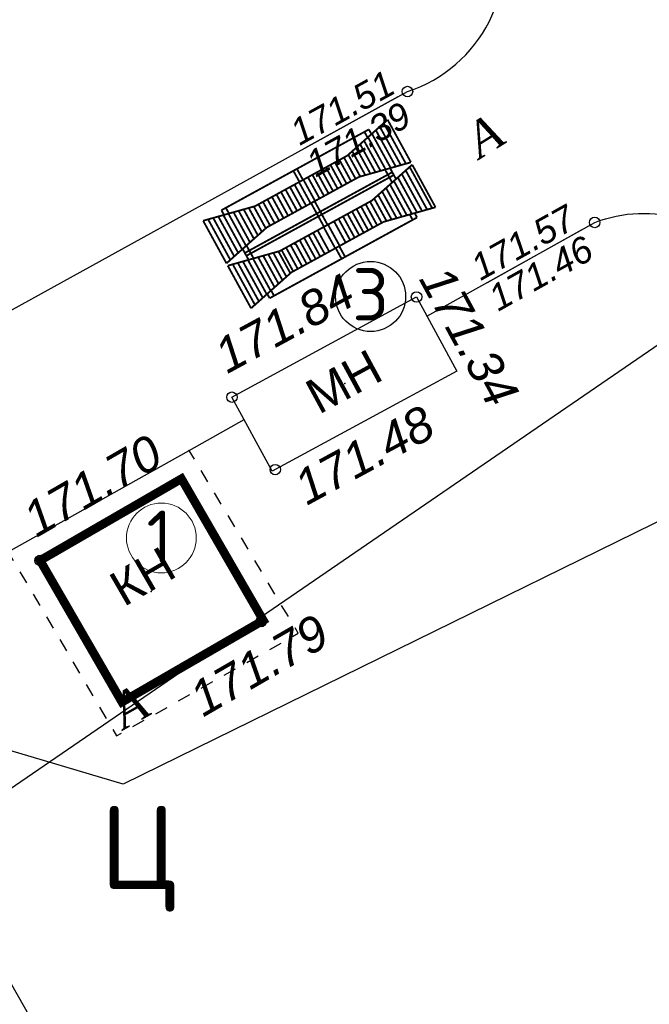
# Model space of a CAD drawing. Header units: metres. Extents: x 2193651 to 2201499, y 493187 to 494493.
# Tile 13 of 76: x 2199647 to 2199683, y 493629 to 493685. Entities that reach past the tile are written whole.
import ezdxf

# ---------------------------------------------------------------- set-up
doc = ezdxf.new("R2010")
doc.units = ezdxf.units.M
doc.set_wipeout_variables(frame=1)
doc.header["$PDSIZE"] = 0.25
doc.linetypes.add('1.5_1.5', pattern=[1.5, 0.75, -0.75])
doc.linetypes.add('IMPORT-GOST2_303 5 _2_', pattern=[24, 20, -1.5, 1, -1.5])
for name, color, linetype in [('contur_line_building', 7, 'Continuous'), ('contur_line_road', 7, 'Continuous'), ('KAB_DRENAJ', 7, 'Continuous'), ('p', 7, 'Continuous'), ('relief_point', 7, 'Continuous'), ('z', 7, 'Continuous'), ('z_text_centerline_road', 7, 'Continuous'), ('z_text_relief_point', 7, 'Continuous'), ('Z_text_x_polygon', 7, 'Continuous'), ('разбив', 7, 'Continuous')]:
    doc.layers.add(name, color=color, linetype=linetype)
for name, color, linetype, lineweight in [('Level 1', 7, 'Continuous', 25), ('PPR', 7, 'Continuous', 25), ('КР_Оси', 21, 'IMPORT-GOST2_303 5 _2_', 15)]:
    doc.layers.add(name, color=color, linetype=linetype, lineweight=lineweight)
doc.layers.add('x_polygon', color=7, linetype='Continuous', true_color=0xffffff)
doc.styles.add('Bm-431', font='timesi.ttf')
doc.styles.add('D-131', font='ariali.ttf')
doc.styles.add('R-131', font='arial.ttf')
doc.styles.add('стиль1', font='isocpeur.ttf', dxfattribs={"width": 0.9})
doc.linetypes.add('ограждение2', pattern='A,0.25,-0.1,[132,ltypeshp.shx,S=0.1,R=0,X=-0.1,Y=0],-0.1,1', length=1.45)

# ---------------------------------------------------------------- blocks, each defined once
blk = doc.blocks.new('пьтаим')
at = {"layer": 'KAB_DRENAJ', "color": 106, "linetype": 'Continuous'}
blk.add_point((12118.993, 6381.105, -282.817), dxfattribs=at)
at = {"layer": 'PPR', "color": 106, "linetype": 'Continuous', "const_width": 0.106, "flags": 128}
for points in [[(12123.491, 6388.788), (12121.423, 6386.487)], [(12125.089, 6386.511), (12123.491, 6388.788)], [(12118.636, 6385.415), (12122.484, 6388.116)], [(12122.484, 6388.116), (12122.661, 6387.864)], [(12124.253, 6386.172), (12122.888, 6388.117)], [(12124.533, 6386.286), (12123.09, 6388.342)], [(12124.813, 6386.399), (12123.292, 6388.567)], [(12122.463, 6387.644), (12122.248, 6387.95)], [(12123.693, 6385.945), (12122.484, 6387.668)], [(12123.973, 6386.059), (12122.686, 6387.893)], [(12122.853, 6385.605), (12121.878, 6386.994)], [(12123.133, 6385.718), (12122.08, 6387.219)], [(12123.413, 6385.832), (12122.282, 6387.443)], [(12118.956, 6384.756), (12121.423, 6386.487)], [(12122.293, 6385.378), (12121.474, 6386.544)], [(12122.573, 6385.491), (12121.676, 6386.769)], [(12122.222, 6385.349), (12125.089, 6386.511)], [(12121.319, 6384.715), (12120.52, 6385.854)], [(12121.56, 6384.884), (12120.761, 6386.023)], [(12121.801, 6385.054), (12121.002, 6386.192)], [(12122.042, 6385.223), (12121.243, 6386.361)], [(12125.177, 6386.384), (12123.11, 6384.084)], [(12124.149, 6385.24), (12123.663, 6385.933)], [(12123.938, 6386.044), (12124.347, 6385.461)], [(12126.313, 6383.92), (12124.844, 6386.013)], [(12126.593, 6384.033), (12125.046, 6386.238)], [(12126.775, 6384.107), (12125.177, 6386.384)], [(12118.636, 6385.415), (12114.598, 6382.581)], [(12118.446, 6385.282), (12118.862, 6384.69)], [(12118.636, 6385.415), (12119.051, 6384.823)], [(12119.755, 6383.618), (12122.222, 6385.349)], [(12120.596, 6384.208), (12119.797, 6385.347)], [(12120.837, 6384.377), (12120.038, 6385.516)], [(12124.089, 6385.828), (12120.241, 6383.128)], [(12121.078, 6384.546), (12120.279, 6385.685)], [(12124.196, 6385.677), (12120.347, 6382.976)], [(12125.473, 6383.579), (12124.238, 6385.339)], [(12125.753, 6383.693), (12124.44, 6385.564)], [(12126.033, 6383.806), (12124.642, 6385.789)], [(12118.956, 6384.756), (12116.49, 6383.025)], [(12119.873, 6383.701), (12119.074, 6384.839)], [(12120.114, 6383.87), (12119.315, 6385.008)], [(12120.355, 6384.039), (12119.556, 6385.177)], [(12124.913, 6383.352), (12123.834, 6384.89)], [(12125.193, 6383.466), (12124.036, 6385.115)], [(12118.914, 6383.028), (12118.115, 6384.166)], [(12119.155, 6383.197), (12118.356, 6384.335)], [(12119.396, 6383.366), (12118.597, 6384.504)], [(12119.637, 6383.535), (12118.838, 6384.674)], [(12124.073, 6383.012), (12123.228, 6384.216)], [(12124.353, 6383.125), (12123.43, 6384.44)], [(12124.633, 6383.239), (12123.632, 6384.665)], [(12119.755, 6383.618), (12117.289, 6381.887)], [(12118.191, 6382.52), (12117.392, 6383.659)], [(12118.432, 6382.689), (12117.633, 6383.828)], [(12118.673, 6382.859), (12117.874, 6383.997)], [(12119.85, 6383.684), (12120.738, 6382.419)], [(12123.11, 6384.084), (12120.643, 6382.353)], [(12123.327, 6382.537), (12122.528, 6383.676)], [(12123.568, 6382.706), (12122.769, 6383.845)], [(12123.809, 6382.875), (12123.01, 6384.014)], [(12126.775, 6384.107), (12123.909, 6382.945)], [(12125.624, 6383.641), (12125.789, 6383.407)], [(12113.623, 6381.864), (12116.49, 6383.025)], [(12116.203, 6380.294), (12120.241, 6383.128)], [(12117.468, 6382.013), (12116.67, 6383.152)], [(12117.709, 6382.182), (12116.911, 6383.321)], [(12117.95, 6382.351), (12117.151, 6383.49)], [(12119.661, 6383.551), (12120.548, 6382.286)], [(12125.789, 6383.407), (12121.751, 6380.573)], [(12122.604, 6382.03), (12121.805, 6383.168)], [(12122.845, 6382.199), (12122.046, 6383.338)], [(12123.086, 6382.368), (12122.287, 6383.507)], [(12125.552, 6383.241), (12125.35, 6383.529)], [(12114.598, 6382.581), (12114.774, 6382.33)], [(12115.048, 6382.441), (12114.834, 6382.747)], [(12116.429, 6380.931), (12115.299, 6382.543)], [(12116.631, 6381.156), (12115.579, 6382.656)], [(12116.833, 6381.38), (12115.859, 6382.77)], [(12117.035, 6381.605), (12116.139, 6382.883)], [(12116.309, 6380.142), (12120.347, 6382.976)], [(12117.237, 6381.83), (12116.419, 6382.997)], [(12121.881, 6381.523), (12121.082, 6382.661)], [(12122.122, 6381.692), (12121.323, 6382.83)], [(12123.909, 6382.945), (12121.442, 6381.214)], [(12122.363, 6381.861), (12121.564, 6382.999)], [(12115.42, 6379.807), (12113.898, 6381.975)], [(12115.622, 6380.032), (12114.179, 6382.089)], [(12115.824, 6380.257), (12114.459, 6382.202)], [(12116.026, 6380.481), (12114.739, 6382.316)], [(12116.228, 6380.706), (12115.019, 6382.429)], [(12118.176, 6380.622), (12120.643, 6382.353)], [(12121.003, 6380.906), (12120.204, 6382.044)], [(12121.324, 6381.131), (12120.525, 6382.27)], [(12121.56, 6381.297), (12120.761, 6382.436)], [(12115.221, 6379.586), (12113.623, 6381.864)], [(12117.289, 6381.887), (12115.221, 6379.586)], [(12120.039, 6380.229), (12119.24, 6381.368)], [(12120.28, 6380.399), (12119.481, 6381.537)], [(12120.521, 6380.568), (12119.722, 6381.706)], [(12120.762, 6380.737), (12119.963, 6381.875)], [(12119.316, 6379.722), (12118.517, 6380.861)], [(12119.557, 6379.891), (12118.758, 6381.03)], [(12118.975, 6379.483), (12121.442, 6381.214)], [(12119.798, 6380.06), (12118.999, 6381.199)], [(12121.347, 6381.148), (12121.751, 6380.573)], [(12121.537, 6381.281), (12121.94, 6380.706)], [(12115.31, 6379.46), (12118.176, 6380.622)], [(12116.051, 6380.51), (12116.461, 6379.926)], [(12116.735, 6380.038), (12116.249, 6380.73)], [(12118.318, 6378.752), (12117.265, 6380.252)], [(12118.52, 6378.977), (12117.545, 6380.366)], [(12118.722, 6379.202), (12117.825, 6380.479)], [(12117.902, 6377.873), (12121.751, 6380.573)], [(12118.924, 6379.426), (12118.105, 6380.593)], [(12119.075, 6379.553), (12118.276, 6380.692)], [(12117.308, 6377.628), (12115.865, 6379.685)], [(12117.51, 6377.853), (12116.145, 6379.798)], [(12117.712, 6378.078), (12116.425, 6379.912)], [(12117.914, 6378.303), (12116.705, 6380.025)], [(12118.116, 6378.527), (12116.985, 6380.139)], [(12116.908, 6377.183), (12115.31, 6379.46)], [(12117.106, 6377.404), (12115.585, 6379.572)], [(12116.908, 6377.183), (12118.975, 6379.483)], [(12117.738, 6378.106), (12117.902, 6377.873)], [(12118.138, 6378.038), (12117.936, 6378.327)]]:
    blk.add_lwpolyline(points, dxfattribs=at)
blk = doc.blocks.new('330')
h = blk.add_hatch(color=0)
edge = h.paths.add_edge_path()
edge.add_arc((0, 0), 0.15, 0, 360.0003)
at = {"color": 0}
blk.add_circle((0, 0), 0.15, dxfattribs=at)
blk = doc.blocks.new('330p')
at = {"color": 0}
blk.add_point((0, 0), dxfattribs=at)
blk = doc.blocks.new('ж9итдщд')
at = {"color": 251, "lineweight": 25, "true_color": 0x5d5d5d}
for p, q in [((2196662.939, 493678.032), (2196668.27, 493680.973)), ((2196673.373, 493670.326), (2196678.77, 493673.338))]:
    blk.add_line(p, q, dxfattribs=at)
at = {"layer": 'contur_line_building', "color": 251, "lineweight": 30, "true_color": 0x5d5d5d}
for points in [[(2196661.037, 493659.498), (2196658.732, 493663.746), (2196669.314, 493669.488), (2196671.619, 493665.24)], [(2196652.429, 493646.269), (2196647.736, 493654.386), (2196655.838, 493659.07), (2196660.531, 493650.953)]]:
    blk.add_lwpolyline(points, close=True, dxfattribs=at)
at = {"layer": 'contur_line_road', "color": 251, "true_color": 0x5d5d5d, "flags": 128}
for points in [[(2196630.676, 493659.372), (2196631.426, 493660.65), (2196668.794, 493681.262, 0.986879), (2196663.928, 493696.726), (2196626.58, 493676.89), (2196612.994, 493714.146), (2196597.086, 493757.644), (2196631.836, 493773.052)], [(2196669.909, 493668.392), (2196679.526, 493673.76, -0.168906), (2196684.563, 493673.941), (2196684.998, 493673.832), (2196687.539, 493672.451), (2196690.178, 493669.994), (2196712.172, 493642.328), (2196727.232, 493623.248), (2196736.246, 493613.36), (2196743.001, 493607.414), (2196748.787, 493603.721), (2196750.164, 493603.036), (2196756.676, 493600.649), (2196764.597, 493599.042), (2196768.796, 493598.564), (2196780.841, 493598.096), (2196794.65, 493598.504), (2196794.65, 493598.504), (2196803.931, 493598.902), (2196813.407, 493599.827), (2196821.835, 493592.886)]]:
    blk.add_lwpolyline(points, format="xyb", dxfattribs=at)
blk.add_lwpolyline([(2196636.692, 493647.82), (2196645.908, 493654.886), (2196656.286, 493660.694), (2196659.43, 493662.459)], dxfattribs=at)
at = {"layer": 'contur_line_road', "color": 251, "linetype": '1.5_1.5', "true_color": 0x5d5d5d, "flags": 128}
blk.add_lwpolyline([(2196637.584, 493646.004), (2196645.908, 493654.886), (2196652.115, 493644.331), (2196662.538, 493650.212), (2196656.286, 493660.694)], dxfattribs=at)
at = {"layer": 'p', "color": 251, "linetype": 'Continuous', "true_color": 0x5d5d5d}
blk.add_lwpolyline([(2197058.832, 493711.546), (2196681.952, 493564.546), (2196660.412, 493604.866), (2196639.972, 493640.886), (2196629.412, 493660.506), (2196597.912, 493719.006), (2196578.312, 493756.106), (2196577.472, 493761.166), (2196577.452, 493786.146), (2196578.232, 493801.946), (2196581.652, 493813.526), (2196585.372, 493821.166), (2196595.252, 493832.726), (2196756.752, 493910.286), (2196821.372, 493940.626), (2196842.732, 493950.726), (2196916.872, 493986.026)], close=True, dxfattribs=at)
at = {"layer": 'z', "color": 251, "linetype": 'Continuous', "true_color": 0x5d5d5d}
blk.add_lwpolyline([(2196724.652, 493481.466), (2196696.112, 493538.026), (2196681.952, 493564.546), (2196660.412, 493604.866), (2196639.972, 493640.886), (2196629.412, 493660.506), (2196597.912, 493719.006), (2196578.312, 493756.106), (2196577.472, 493761.166), (2196577.452, 493786.146), (2196578.232, 493801.946), (2196581.652, 493813.526), (2196585.372, 493821.166), (2196595.252, 493832.726), (2196756.752, 493910.286)], dxfattribs=at)
at = {"layer": 'relief_point', "color": 251, "true_color": 0x5d5d5d, "xscale": 2, "yscale": 2, "zscale": 2}
for name, p in [('330', (2196668.794, 493681.262, 342.78)), ('330', (2196679.526, 493673.76, 342.92)), ('330', (2196669.314, 493669.488, 342.682)), ('330', (2196658.732, 493663.746, 343.674)), ('330p', (2196656.286, 493660.694, 343.08)), ('330', (2196661.218, 493659.596, 342.952)), ('330p', (2196655.838, 493659.07, 343.42)), ('330', (2196647.736, 493654.386, 343.4)), ('330', (2196660.408, 493650.882, 343.58))]:
    blk.add_blockref(name, p, dxfattribs=at)
at = {"layer": 'x_polygon', "color": 251, "true_color": 0x5d5d5d, "xscale": 2, "yscale": 2, "zscale": 2}
for p in [(2196665.197, 493664.533), (2196654.104, 493652.61)]:
    blk.add_blockref('330p', p, dxfattribs=at)
at = {"layer": 'z_text_centerline_road', "color": 251, "true_color": 0x5d5d5d, "style": 'Bm-431'}
for rotation, p in [(32.0037, (2196672.95, 493677.377)), (29.4317, (2196652.562, 493644.679))]:
    blk.add_text('А ', height=2, rotation=rotation, dxfattribs=at).set_placement(p)
at = {"layer": 'z_text_relief_point', "color": 251, "true_color": 0x5d5d5d, "style": 'D-131'}
for s, height, rotation, p in [('171.51', 1.5, 28.8809, (2196662.612, 493678.138)), ('171.39', 1.5, 28.8809, (2196663.528, 493676.323)), ('171.57', 1.5, 29.1693, (2196672.98, 493670.393)), ('171.46', 1.5, 29.1693, (2196673.996, 493668.633)), (' 171.34', 2, 298.4851, (2196669.053, 493671.209)), (' 171.84', 2, 28.4851, (2196657.776, 493664.689)), (' 171.48', 2, 28.4851, (2196662.344, 493657.145)), (' 171.70', 2, 30.0334, (2196646.859, 493655.287, 343.4)), (' 171.79', 2, 30.0334, (2196656.408, 493644.994, 343.58))]:
    blk.add_text(s, height=height, rotation=rotation, dxfattribs=at).set_placement(p)
at = {"layer": 'Z_text_x_polygon', "color": 251, "true_color": 0x5d5d5d, "style": 'R-131'}
for s, rotation, p in [('МН', 28.4851, (2196663.708, 493662.728)), ('КН', 30.0334, (2196652.528, 493651.7))]:
    blk.add_text(s, height=2, rotation=rotation, dxfattribs=at).set_placement(p)
at = {"color": 7, "lineweight": 0, "true_color": 0xffffff}
blk.add_wipeout([(2197379.001, 493517.103), (2197495.512, 493517.103), (2197495.512, 494487.366), (2196201.796, 494487.366), (2196201.796, 493187.366), (2197495.512, 493187.366), (2197495.512, 493517.103), (2196554.68, 493517.103), (2196554.68, 493858.249), (2197070.734, 494090.366), (2197224.867, 494090.366), (2197276.818, 493979.65), (2197379.001, 493803.734)], dxfattribs=at)

msp = doc.modelspace()

# ---------------------------------------------------------------- block references
at = {"color": 1, "lineweight": 100}
msp.add_blockref('ж9итдщд', (3000, 0), dxfattribs=at)

# ---------------------------------------------------------------- next in the draw order: linework, layer by layer
at = {"color": 7, "lineweight": 25}
msp.add_line((2199811.153, 493754.484), (2199549.656, 493575.242), dxfattribs=at)
at = {"color": 7}
msp.add_circle((2199666.683, 493669.517), 2.008, dxfattribs=at)
at = {"color": 7, "linetype": 'Continuous', "lineweight": 18}
msp.add_circle((2199654.688, 493655.677), 2, dxfattribs=at)
at = {"layer": 'Level 1', "color": 7, "linetype": 'Continuous', "const_width": 0.5}
msp.add_lwpolyline([(2199647.736, 493654.386), (2199652.429, 493646.269), (2199660.531, 493650.953), (2199655.838, 493659.07), (2199647.736, 493654.386)], dxfattribs=at)
at = {"layer": 'КР_Оси', "color": 5, "linetype": 'ограждение2', "lineweight": 30, "ltscale": 3.9}
msp.add_lwpolyline([(2199718.494, 493863.646), (2199907.199, 493963.07), (2199917.573, 493941.582), (2200026.495, 493999.899), (2200134.946, 493797.679), (2200193.035, 493826.903), (2200197.097, 493822.293), (2200216.022, 493832), (2200216.967, 493830.158), (2200219.848, 493831.636), (2200242.388, 493788.347), (2200291.162, 493670.239), (2200097.612, 493598.466), (2200061.283, 493696.208), (2199849.262, 493616.716), (2199781.212, 493591.566), (2199757.812, 493597.866), (2199739.012, 493603.566), (2199691.212, 493660.566), (2199652.501, 493641.557), (2199637.584, 493646.004)], dxfattribs=at)

# ---------------------------------------------------------------- next in the draw order: block references
at = {"color": 2, "linetype": 'Continuous', "lineweight": -2, "rotation": 353.6507048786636}
msp.add_blockref('пьтаим', (2186911.996, 488670.777), dxfattribs=at)

# ---------------------------------------------------------------- next in the draw order: texts
at = {"color": 7, "style": 'стиль1'}
msp.add_text('3', height=3, dxfattribs=at).set_placement((2199665.626, 493668.142))
at = {"color": 7, "lineweight": 18, "style": 'стиль1'}
msp.add_text('1', height=3, dxfattribs=at).set_placement((2199653.83, 493654.25))
at = {"layer": 'разбив', "color": 5, "style": 'стиль1'}
msp.add_text('Ц', height=4.777, dxfattribs=at).set_placement((2199651.181, 493635.558, 171.004))

doc.saveas('drawing.dxf')
